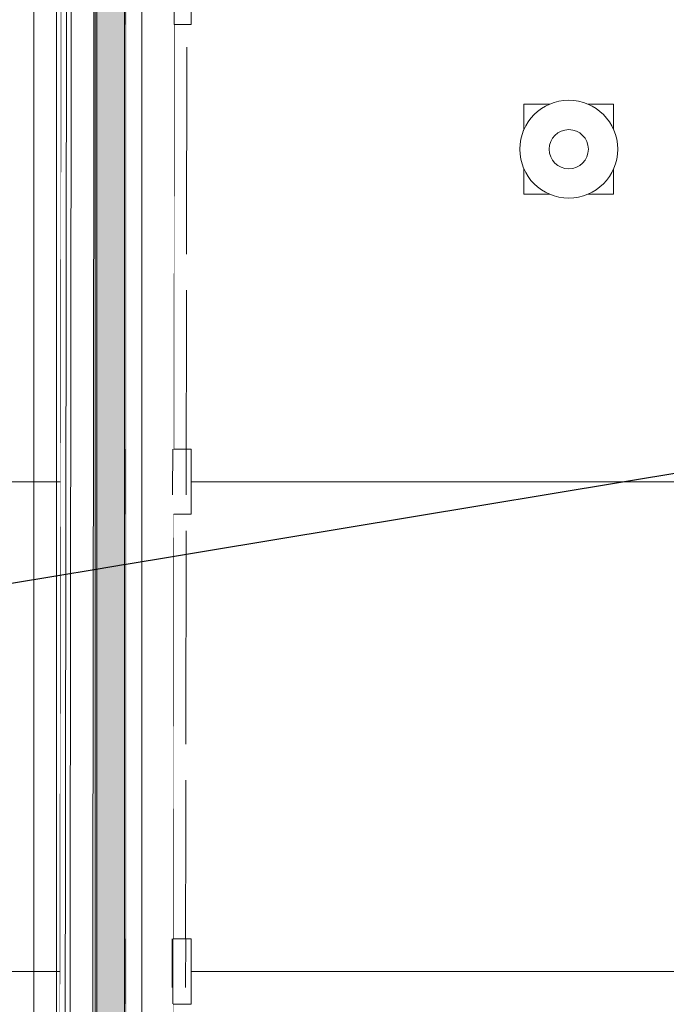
# Model space of a CAD drawing. Header units: millimetres. Extents: x -47038 to 86296, y -75637 to 48966.
# Tile 36 of 174: x -38789 to -34827, y -56422 to -50389. Entities that reach past the tile are written whole.
import ezdxf
from ezdxf import colors
from ezdxf.entities.mleader import LeaderData, LeaderLine
from ezdxf.math import Vec2, Vec3

# ---------------------------------------------------------------- set-up
doc = ezdxf.new("R2010")
doc.units = ezdxf.units.MM
doc.linetypes.add('Przerywana', pattern=[564.444447, 282.222223, -282.222223])
doc.linetypes.add('Wipeout_Contour', pattern=[1000, 0, -1000])
for name, color, linetype, lineweight in [('0_Nr_pióra__1', 7, 'Continuous', 20), ('IS_Wentylacja_Opis', 7, 'Continuous', 13), ('XREF', 8, 'Continuous', 9)]:
    doc.layers.add(name, color=color, linetype=linetype, lineweight=lineweight)
for name, color, linetype in [('280-A Dachy Powłoki', 7, 'Continuous'), ('420-K Ściany', 7, 'Continuous'), ('440-K Słupy', 7, 'Continuous'), ('520-I Went_Klim', 7, 'Continuous')]:
    doc.layers.add(name, color=color, linetype=linetype)
for name, color, linetype, lineweight, true_color in [('280-A Dachy Powłoki_Nr_pióra__95', 7, 'Continuous', 20, 0x7c7c7c), ('410-K Osie główne_Nr_pióra__95', 7, 'Continuous', 20, 0x7c7c7c), ('420-K Ściany_Nr_pióra__95', 7, 'Continuous', 20, 0x7c7c7c), ('440-K Słupy_Nr_pióra__95', 7, 'Continuous', 20, 0x7c7c7c), ('460 - Stropy_Nr_pióra__95', 7, 'Continuous', 20, 0x7c7c7c), ('520-I Went_Klim_Nr_pióra__95', 7, 'Continuous', 20, 0x7c7c7c), ('530 - Rynny i rury spustowe_Nr_pióra__95', 7, 'Continuous', 20, 0x7c7c7c)]:
    doc.layers.add(name, color=color, linetype=linetype, lineweight=lineweight, true_color=true_color)
doc.styles.get("Standard").update_dxf_attribs({"font": 'arial.ttf'})

# ---------------------------------------------------------------- blocks, each defined once
blk = doc.blocks.new('A$C67F68D5B')
at = {"layer": '410-K Osie główne_Nr_pióra__95', "color": 8, "linetype": 'Continuous', "lineweight": 5}
for p, q in [((297.55, -1417.75), (197.55, -1417.75)), ((297.55, -1417.75), (908.74, -1417.75)), ((297.55, -1717.75), (197.55, -1717.75)), ((297.55, -1717.75), (908.74, -1717.75))]:
    blk.add_line(p, q, dxfattribs=at)
for p in [(297.55, -1417.75), (297.55, -1417.75), (297.55, -1717.75), (297.55, -1717.75)]:
    blk.add_point(p, dxfattribs=at)
at = {"layer": '420-K Ściany_Nr_pióra__95', "color": 8, "linetype": 'Continuous', "lineweight": 5, "flags": 128}
blk.add_lwpolyline([(350.28, -3491.7), (353.98, -544.9)], dxfattribs=at)
at = {"layer": '460 - Stropy_Nr_pióra__95', "color": 8, "linetype": 'Przerywana', "lineweight": 5}
for p, q in [((352.67, -1151.58), (352.52, -1278.37)), ((361, -1151.57), (360.84, -1278.36)), ((352.3, -1447.84), (352.14, -1578.67)), ((360.63, -1447.83), (360.46, -1578.66))]:
    blk.add_line(p, q, dxfattribs=at)
at = {"color": 8, "linetype": 'Wipeout_Contour', "lineweight": 5, "ltscale": 84950.955733}
blk.add_wipeout([(579.38, -1210.02), (579.37, -1212.64), (579.82, -1215.23), (580.71, -1217.7), (582.02, -1219.97), (583.7, -1221.98), (585.7, -1223.67), (587.96, -1224.99), (590.42, -1225.89), (592.99, -1226.35), (595.61, -1226.35), (598.18, -1225.9), (600.64, -1225), (602.91, -1223.69), (604.91, -1222.01), (606.59, -1220), (607.9, -1217.73), (608.8, -1215.26), (609.26, -1212.68), (609.26, -1210.06), (608.81, -1207.47), (607.92, -1205), (606.62, -1202.73), (604.94, -1200.72), (602.94, -1199.03), (600.67, -1197.71), (598.22, -1196.81), (595.64, -1196.35), (593.03, -1196.35), (590.45, -1196.8), (587.99, -1197.7), (585.73, -1199), (583.72, -1200.69), (582.04, -1202.7), (580.73, -1204.97), (579.83, -1207.43)], dxfattribs=at).dxf.layer = '280-A Dachy Powłoki'
at = {"layer": '280-A Dachy Powłoki_Nr_pióra__95', "color": 8, "linetype": 'Continuous', "lineweight": 5, "flags": 128}
blk.add_lwpolyline([(579.38, -1210.02), (579.37, -1212.64), (579.82, -1215.23), (580.71, -1217.7), (582.02, -1219.97), (583.7, -1221.98), (585.7, -1223.67), (587.96, -1224.99), (590.42, -1225.89), (592.99, -1226.35), (595.61, -1226.35), (598.18, -1225.9), (600.64, -1225), (602.91, -1223.69), (604.91, -1222.01), (606.59, -1220), (607.9, -1217.73), (608.8, -1215.26), (609.26, -1212.68), (609.26, -1210.06), (608.81, -1207.47), (607.92, -1205), (606.62, -1202.73), (604.94, -1200.72), (602.94, -1199.03), (600.67, -1197.71), (598.22, -1196.81), (595.64, -1196.35), (593.03, -1196.35), (590.45, -1196.8), (587.99, -1197.7), (585.73, -1199), (583.72, -1200.69), (582.04, -1202.7), (580.73, -1204.97), (579.83, -1207.43)], close=True, dxfattribs=at)
at = {"color": 8, "linetype": 'Wipeout_Contour', "lineweight": 5, "ltscale": 6152.658399}
blk.add_wipeout([(288.06, -481.9), (284.2, -3554.62), (287.2, -3554.62), (291.06, -481.91)], dxfattribs=at).dxf.layer = '420-K Ściany'
at = {"color": 8, "linetype": 'Wipeout_Contour', "lineweight": 5, "ltscale": 9737.231863}
blk.add_wipeout([(323.62, -1097.75), (323.62, -1137.75), (353.24, -1137.75), (353.29, -1097.75)], dxfattribs=at).dxf.layer = '440-K Słupy'
at = {"color": 8, "linetype": 'Wipeout_Contour', "lineweight": 5, "ltscale": 8539.44718}
blk.add_wipeout([(352.91, -1397.75), (352.86, -1437.75), (363.62, -1437.75), (363.62, -1397.75)], dxfattribs=at).dxf.layer = '440-K Słupy'
at = {"color": 8, "linetype": 'Wipeout_Contour', "lineweight": 5, "ltscale": 7340.11074}
blk.add_wipeout([(352.54, -1697.75), (352.48, -1737.75), (363.62, -1737.75), (363.62, -1697.75)], dxfattribs=at).dxf.layer = '440-K Słupy'
at = {"layer": '440-K Słupy_Nr_pióra__95', "color": 8, "linetype": 'Continuous', "lineweight": 5, "flags": 128}
blk.add_lwpolyline([(352.86, -1437.75), (363.62, -1437.75), (363.62, -1397.75), (352.91, -1397.75)], dxfattribs=at)
at = {"layer": '460 - Stropy_Nr_pióra__95', "color": 8, "linetype": 'Przerywana', "lineweight": 5}
for p, q in [((360.81, -1300.36), (360.65, -1425.83)), ((360.44, -1600.66), (360.28, -1727.57))]:
    blk.add_line(p, q, dxfattribs=at)
at = {"layer": '530 - Rynny i rury spustowe_Nr_pióra__95', "color": 8, "linetype": 'Continuous', "lineweight": 5, "flags": 128}
blk.add_lwpolyline([(267.23, -544.91), (267.23, -3493.42), (281.23, -3493.42), (281.23, -544.91)], close=True, dxfattribs=at)
at = {"color": 8, "linetype": 'Wipeout_Contour', "lineweight": 5, "ltscale": 9738.947224}
blk.add_wipeout([(353.29, -1097.75), (353.24, -1137.75), (363.62, -1137.75), (363.62, -1097.75)], dxfattribs=at).dxf.layer = '440-K Słupy'
at = {"color": 8, "linetype": 'Wipeout_Contour', "lineweight": 5, "ltscale": 7337.834495}
blk.add_wipeout([(323.62, -1697.75), (323.62, -1737.75), (352.48, -1737.75), (352.54, -1697.75)], dxfattribs=at).dxf.layer = '440-K Słupy'
at = {"color": 8, "linetype": 'Wipeout_Contour', "lineweight": 5, "ltscale": 9429.150425}
blk.add_wipeout([(567.52, -1186.56), (567.52, -1241.56), (622.52, -1241.56), (622.52, -1186.56)], dxfattribs=at).dxf.layer = '520-I Went_Klim'
at = {"layer": '420-K Ściany_Nr_pióra__95', "color": 8, "linetype": 'Continuous', "lineweight": 5, "flags": 128}
blk.add_lwpolyline([(352.16, -1997.75), (352.48, -1737.75)], dxfattribs=at)
at = {"layer": '440-K Słupy_Nr_pióra__95', "color": 8, "linetype": 'Continuous', "lineweight": 5, "flags": 128}
for points in [[(353.24, -1137.75), (363.62, -1137.75), (363.62, -1097.75), (353.29, -1097.75)], [(352.48, -1737.75), (363.62, -1737.75), (363.62, -1697.75), (352.54, -1697.75)]]:
    blk.add_lwpolyline(points, dxfattribs=at)
at = {"layer": '460 - Stropy_Nr_pióra__95', "color": 8, "linetype": 'Przerywana', "lineweight": 5}
blk.add_line((352.11, -1600.67), (351.95, -1727.58), dxfattribs=at)
at = {"layer": '520-I Went_Klim_Nr_pióra__95', "color": 8, "linetype": 'Continuous', "lineweight": 5, "flags": 128}
blk.add_lwpolyline([(567.52, -1186.56), (567.52, -1241.56), (622.52, -1241.56), (622.52, -1186.56)], close=True, dxfattribs=at)
at = {"color": 8, "linetype": 'Wipeout_Contour', "lineweight": 5, "ltscale": 8537.490773}
blk.add_wipeout([(323.62, -1397.75), (323.62, -1437.75), (352.86, -1437.75), (352.91, -1397.75)], dxfattribs=at).dxf.layer = '440-K Słupy'
at = {"layer": '420-K Ściany_Nr_pióra__95', "color": 8, "linetype": 'Continuous', "lineweight": 5, "flags": 128}
for points in [[(352.91, -1397.75), (353.24, -1137.75)], [(352.54, -1697.75), (352.86, -1437.75)]]:
    blk.add_lwpolyline(points, dxfattribs=at)
at = {"layer": '460 - Stropy_Nr_pióra__95', "color": 8, "linetype": 'Przerywana', "lineweight": 5}
for p, q in [((353.98, -544.9), (350.28, -3491.7)), ((352.49, -1300.37), (352.33, -1425.84))]:
    blk.add_line(p, q, dxfattribs=at)
at = {"color": 8, "linetype": 'Wipeout_Contour', "lineweight": 5, "ltscale": 66002.54245}
blk.add_wipeout([(625.02, -1214.06), (625.02, -1214.06), (624, -1206.3), (621, -1199.06), (616.24, -1192.85), (610.02, -1188.08), (602.79, -1185.08), (595.02, -1184.06), (587.26, -1185.08), (580.02, -1188.08), (573.81, -1192.85), (569.04, -1199.06), (566.04, -1206.3), (565.02, -1214.06), (565.02, -1214.06), (565.02, -1214.06), (566.04, -1221.83), (569.04, -1229.06), (573.81, -1235.27), (580.02, -1240.04), (587.26, -1243.04), (595.02, -1244.06), (602.79, -1243.04), (610.02, -1240.04), (616.24, -1235.27), (621, -1229.06), (624, -1221.83)], dxfattribs=at).dxf.layer = '520-I Went_Klim'
at = {"layer": '520-I Went_Klim_Nr_pióra__95', "color": 8, "linetype": 'Continuous', "lineweight": 5, "flags": 128}
blk.add_lwpolyline([(625.02, -1214.06, 1), (565.02, -1214.06, 1)], format="xyb", close=True, dxfattribs=at)
at = {"layer": '520-I Went_Klim_Nr_pióra__95', "color": 8, "linetype": 'Continuous', "lineweight": 5}
blk.add_circle((595.02, -1214.06), 12, dxfattribs=at)
at = {"color": 8, "linetype": 'Wipeout_Contour', "lineweight": 5, "ltscale": 61415.814052}
blk.add_wipeout([(287.28, -3491.62), (350.28, -3491.7), (350.6, -3237.75), (323.62, -3237.75), (323.62, -3197.75), (350.65, -3197.75), (350.98, -2937.75), (323.62, -2937.75), (323.62, -2897.75), (351.03, -2897.75), (351.35, -2637.75), (323.62, -2637.75), (323.62, -2597.75), (351.4, -2597.75), (351.73, -2340.75), (323.62, -2340.75), (323.62, -2300.75), (351.78, -2300.75), (352.11, -2037.75), (323.62, -2037.75), (323.62, -1997.75), (352.16, -1997.75), (352.48, -1737.75), (323.62, -1737.75), (323.62, -1697.75), (352.54, -1697.75), (352.86, -1437.75), (323.62, -1437.75), (323.62, -1397.75), (352.91, -1397.75), (353.24, -1137.75), (323.62, -1137.75), (323.62, -1097.75), (353.29, -1097.75), (353.62, -834.75), (322.62, -834.75), (322.62, -794.75), (353.67, -794.75), (353.98, -544.9), (290.98, -544.9)], dxfattribs=at).dxf.layer = '420-K Ściany'
at = {"layer": '280-A Dachy Powłoki', "linetype": 'Continuous', "lineweight": 5}
h = blk.add_hatch(dxfattribs=at)
h.set_pattern_fill('Piasek_0001', color=8, style=0, pattern_type=2)
h.set_pattern_definition([(305.1924, (-332.841, -3294.893), (7.888984, 11.12703), [0, -9.093267, 0, -13.6399]), (27.16434, (-332.885, -3329.893), (-3.79046, 14.80493), [0, -5.754373, 0, -9.93937])])
h.paths.add_polyline_path([(284.86, -544.71), (281.23, -3491.64), (304.87, -3491.62), (304.87, -544.71)])
at = {"layer": '280-A Dachy Powłoki_Nr_pióra__95', "color": 8, "linetype": 'Continuous', "lineweight": 5, "flags": 128}
for points in [[(281.23, -3491.64), (284.86, -544.71)], [(323.25, -544.74), (323.25, -3491.65)]]:
    blk.add_lwpolyline(points, dxfattribs=at)
at = {"layer": '410-K Osie główne_Nr_pióra__95', "color": 8, "linetype": 'Continuous', "lineweight": 5}
blk.add_line((333.47, -548.55), (333.47, -3529.44), dxfattribs=at)
at = {"layer": '420-K Ściany_Nr_pióra__95', "color": 8, "linetype": 'Continuous', "lineweight": 5, "flags": 128}
blk.add_lwpolyline([(290.98, -544.82), (287.28, -3491.62)], dxfattribs=at)
at = {"color": 8, "linetype": 'Wipeout_Contour', "lineweight": 5, "ltscale": 6142.817746}
blk.add_wipeout([(322.9, -3491.64), (322.9, -544.74), (305.93, -544.72), (305.93, -3491.62)], dxfattribs=at).dxf.layer = '280-A Dachy Powłoki'
at = {"color": 8, "linetype": 'Wipeout_Contour', "lineweight": 5, "ltscale": 6136.611313}
blk.add_wipeout([(305.93, -3491.62), (305.93, -544.72), (304.87, -544.71), (304.87, -3491.62)], dxfattribs=at).dxf.layer = '280-A Dachy Powłoki'
at = {"color": 8, "linetype": 'Wipeout_Contour', "lineweight": 5, "ltscale": 6149.037587}
blk.add_wipeout([(322.9, -544.74), (322.9, -3491.64), (323.25, -3491.65), (323.25, -544.74)], dxfattribs=at).dxf.layer = '280-A Dachy Powłoki'
at = {"layer": '280-A Dachy Powłoki_Nr_pióra__95', "color": 8, "linetype": 'Continuous', "lineweight": 5, "flags": 128}
blk.add_lwpolyline([(322.9, -3491.64), (322.9, -544.74)], dxfattribs=at)
at = {"color": 8, "linetype": 'Wipeout_Contour', "lineweight": 5, "ltscale": 6135.888905}
blk.add_wipeout([(284.86, -544.71), (281.23, -3491.64), (304.87, -3491.62), (304.87, -544.71)], dxfattribs=at).dxf.layer = '280-A Dachy Powłoki'
at = {"layer": '0_Nr_pióra__1', "linetype": 'Continuous', "lineweight": 5}
h = blk.add_hatch(dxfattribs=at)
h.set_pattern_fill('Piasek_0001', color=8, style=0, pattern_type=2)
h.set_pattern_definition([(45, (291.414, -3516.555), (-11.13693, 11.13693), [0, -10.5, 0, -15.75]), (110, (326.414, -3516.555), (14.80016, 5.38682), [0, -7.7, 0, -13.3])])
h.paths.add_polyline_path([(305.32, -544.71), (324.25, -544.71), (324.25, -3490.17), (305.32, -3490.17)])
at = {"layer": '280-A Dachy Powłoki_Nr_pióra__95', "color": 8, "linetype": 'Continuous', "lineweight": 5, "flags": 128}
for points in [[(301.24, -3493.13), (304.88, -543.91)], [(304.87, -544.71), (304.87, -3491.62)], [(305.93, -3491.62), (305.93, -544.72)]]:
    blk.add_lwpolyline(points, dxfattribs=at)
at = {"layer": '420-K Ściany_Nr_pióra__95', "color": 8, "linetype": 'Continuous', "lineweight": 5, "flags": 128}
for points in [[(288.06, -481.9), (284.2, -3554.62)], [(291.06, -481.9), (287.2, -3554.62)], [(287.2, -3554.62), (291.06, -481.91)]]:
    blk.add_lwpolyline(points, dxfattribs=at)

msp = doc.modelspace()

# ---------------------------------------------------------------- block references
at = {"layer": 'XREF', "xscale": 10, "yscale": 10, "zscale": 10}
msp.add_blockref('A$C67F68D5B', (-41374.8, -39042.2), dxfattribs=at)

# ---------------------------------------------------------------- next in the draw order: leaders
at = {"layer": 'IS_Wentylacja_Opis'}
ml = msp.add_multileader_mtext('Standard', dxfattribs=at)
ml.set_content('{\\fArial Narrow|b0|i0|c161;{\\A1;Wentylator dachowy awaryjny {\\L\\fArial Narrow|b1|i0;LWA.H2-1.1\\P}w wykonaniu przeciwwybuchowym ATEX II 2G Ex h IIB+H2 T4 Gb\\Pz pionowym wylotem powietrza\\PV{\\H0.7x;\\S^ w;}=14000 m³/h, Δp=150 Pa \\Pmax. 4,6 kW, 3~/400 V/50 Hz\\PCiężar całkowity nie większy niż: 180 kg\\Pnp. DVV-EX 630D4-XM IE3+H2 prod. Systemair\\P\\pxt38;}Wentylator posadowiony na cokole wyprowadzonym ponad dach przylegaj\\fArial Narrow|b0|i0|c238;ącego budynku\\fArial Narrow|b0|i0|c161;, montować na podstawie dachowej i wyposażyć we {\\A1;wszelkie niezbędne elementy zapewniające poprawny montaż i  działanie.\\P\\pt;}Załączanie wentylatorów LWA.H2-1.1-2 z systemu detekcji H2 z jednoczesnym otwarciem bram wjazdowych.}\\A1; ', color=256)
ml.set_leader_properties()
ml.build(insert=Vec2(0, 0))
ml.multileader.update_dxf_attribs({"dogleg_length": 150, "arrow_head_size": 150})
ctx = ml.context
ctx.base_point, ctx.char_height, ctx.arrow_head_size, ctx.plane_origin = Vec3(-47040.5, -53897.4, 6686), 200, 150, Vec3(-67807119.1, -56981580.8, 6686)
notes = []
notes.append((ctx, [(0, (1, 1, 0), (-39162.8, -53897.4, 6686), (-1, 0), 150, [(0, [(-32782.7, -52837.8, 6686)], 0, [])])]))
ctx.mtext.insert, ctx.mtext.width = Vec3(-47038.5, -53768, 6686), 7992.94
for ctx, leaders in notes:
    for number, flags, end, landing, length, lines in leaders:
        leader = LeaderData()
        leader.index, (leader.has_last_leader_line, leader.has_dogleg_vector, leader.attachment_direction) = number, flags
        leader.last_leader_point, leader.dogleg_vector, leader.dogleg_length = Vec3(end), Vec3(landing), length
        for number, points, colour, breaks in lines:
            line = LeaderLine()
            line.index, line.vertices, line.color, line.breaks = number, Vec3.list(points), colors.encode_raw_color(colour), breaks
            leader.lines.append(line)
        ctx.leaders.append(leader)

doc.saveas('drawing.dxf')
